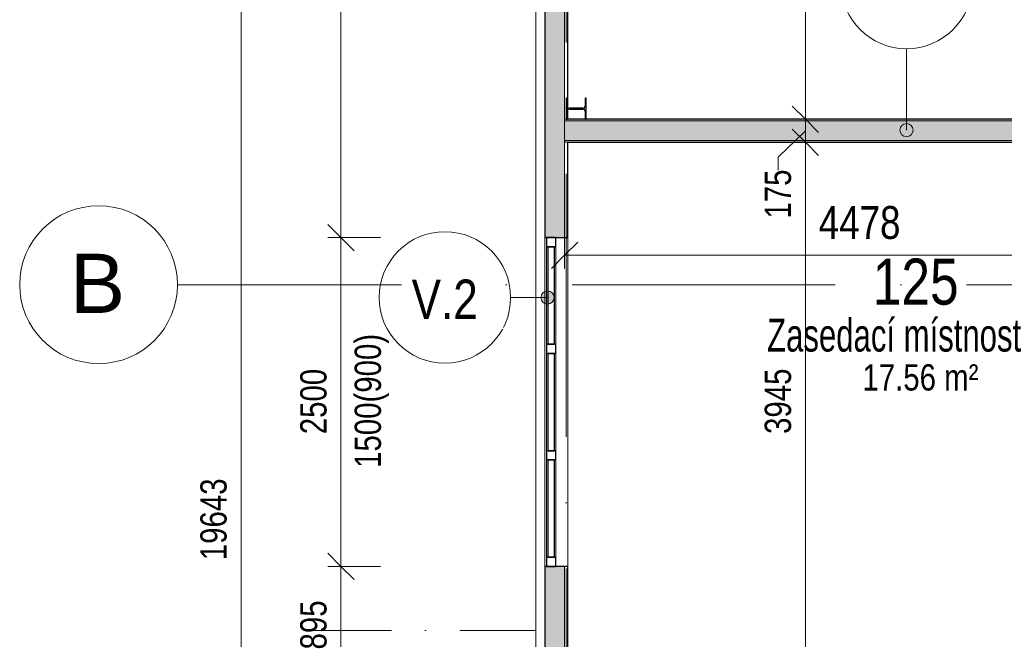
# Model space of a CAD drawing. Header units: millimetres. Extents: x 157133 to 260102, y -21587 to 34582.
# Tile 5 of 65: x 157615 to 165101, y 18054 to 22764. Entities that reach past the tile are written whole.
import ezdxf

# ---------------------------------------------------------------- set-up
doc = ezdxf.new("R2010")
doc.units = ezdxf.units.MM
for name, pattern in [('IMPORT-B_CARA_14', [1120, 600, -260, 0, -260]), ('Osa', [2000, 1000, -500, 0, -500]), ('Čerchovaná 20mm', [3000, 2000, -500, 0, -500])]:
    doc.linetypes.add(name, pattern=pattern)
for name, color, linetype, lineweight in [('CA_IMPORTY18', 8, 'Continuous', 9), ('CA_KOTY', 3, 'Continuous', 9), ('CA_KOTY-100', 3, 'Continuous', 9), ('CA_OPLASTE18', 8, 'Continuous', 13), ('CA_OSY', 5, 'Osa', 9), ('CA_POHHRA25', 7, 'Continuous', 13), ('CA_PSVBUB', 3, 'Continuous', 9), ('CA_REZY', 1, 'Continuous', 25), ('CA_SRAFY', 9, 'Continuous', 25), ('CA_TEXT25', 7, 'Continuous', 9), ('CA_TEXT35', 62, 'Continuous', 9)]:
    doc.layers.add(name, color=color, linetype=linetype, lineweight=lineweight)
doc.styles.add('Arial_2', font='arial.ttf', dxfattribs={"height": 450})
doc.styles.add('Arial_3', font='arial.ttf', dxfattribs={"width": 0.8, "height": 250})
doc.styles.add('Arial_4', font='arial.ttf', dxfattribs={"width": 0.8, "height": 200})
doc.styles.add('Arial_5', font='arial.ttf', dxfattribs={"width": 0.8, "height": 350})
doc.styles.add('Arial_6', font='arial.ttf', dxfattribs={"width": 0.8, "height": 300})
doc.dimstyles.new('HP_Přímá_-_2_5_mm_Ariel', dxfattribs={"dimscale": 304.8, "dimtxt": 255.06485, "dimasz": 0.656168, "dimexe": 0.328084, "dimexo": 0.0625, "dimgap": 0.164042, "dimtad": 1, "dimdec": 0, "dimzin": 0, "dimdsep": 46, "dimtxsty": 'Arial_3', "dimblk1": 'OBLIQUE', "dimblk2": 'OBLIQUE', "dimsah": 1, "dimcen": 0.09, "dimazin": 0, "dimtfac": 1, "dimtdec": 4, "dimtix": 1, "dimtmove": 0, "dimatfit": 3, "dimfxl": 2.296588, "dimfxlon": 1, "dimtvp": 1, "dimtfill": 1, "dimtolj": 1, "dimtzin": 0, "dimarcsym": 2})
doc.dimstyles.new('HP_Přímá_-_2_mm_Ariel_1-100_1', dxfattribs={"dimscale": 304.8, "dimtxt": 204.05188, "dimasz": 0.656168, "dimexe": 0.328084, "dimexo": 0.0625, "dimgap": 0.164042, "dimtad": 1, "dimdec": 0, "dimzin": 0, "dimdsep": 46, "dimtxsty": 'Arial_4', "dimblk1": 'OBLIQUE', "dimblk2": 'OBLIQUE', "dimsah": 1, "dimcen": 0.09, "dimazin": 0, "dimtfac": 1, "dimtdec": 4, "dimtix": 1, "dimtmove": 0, "dimatfit": 3, "dimfxl": 0.984252, "dimfxlon": 1, "dimtvp": 1, "dimtolj": 1, "dimtzin": 0, "dimarcsym": 2})
doc.dimstyles.new('HP_Přímá_-_2_mm_Ariel_1-100_vnitřní', dxfattribs={"dimscale": 304.8, "dimtxt": 204.05188, "dimasz": 0.656168, "dimexe": 0, "dimexo": 0.0625, "dimgap": 0.164042, "dimtad": 1, "dimdec": 0, "dimzin": 0, "dimdsep": 46, "dimtxsty": 'Arial_4', "dimblk1": 'OBLIQUE', "dimblk2": 'OBLIQUE', "dimsah": 1, "dimcen": 0.09, "dimazin": 0, "dimtfac": 1, "dimtdec": 4, "dimtix": 1, "dimtmove": 1, "dimatfit": 3, "dimfxl": 0, "dimfxlon": 1, "dimtvp": 1, "dimtolj": 1, "dimtzin": 0, "dimarcsym": 2})
doc.dimstyles.new('HP_Přímá_-_2_mm_Ariel_1-100_vnitřní_1', dxfattribs={"dimscale": 304.8, "dimtxt": 204.05188, "dimasz": 0.656168, "dimexe": 0, "dimexo": 0.0625, "dimgap": 0.164042, "dimtad": 1, "dimdec": 0, "dimzin": 0, "dimdsep": 46, "dimtxsty": 'Arial_4', "dimblk1": 'OBLIQUE', "dimblk2": 'OBLIQUE', "dimsah": 1, "dimcen": 0.09, "dimazin": 0, "dimtfac": 1, "dimtdec": 4, "dimtix": 1, "dimtmove": 0, "dimatfit": 3, "dimfxl": 0, "dimfxlon": 1, "dimtvp": 1, "dimtolj": 1, "dimtzin": 0, "dimarcsym": 2})
pattern_1 = [(45, (0, 0), (-143.6841, 143.6841), []), (45, (95.79, 0), (-143.6841, 143.6841), [3.353, -98.247]), (45, (191.58, 0), (-143.6841, 143.6841), [3.353, -98.247])]

# ---------------------------------------------------------------- blocks, each defined once
blk = doc.blocks.new('Systémový panel - Panel prosklený_ 50mm-2432688-PŮDORYS _8_000 _ vestavek V7')
at = {"layer": 'CA_OPLASTE18', "lineweight": 25}
for p, q in [((370, 60), (-370, 60)), ((-370, 60), (-370, 10)), ((-370, 10), (370, 10)), ((370, 10), (370, 60))]:
    blk.add_line(p, q, dxfattribs=at)
blk = doc.blocks.new('Obdélníková příčel - 70_70mm-2430907-PŮDORYS _8_000 _ vestavek V7')
at = {"layer": 'CA_POHHRA25'}
for p, q in [((161620, 16022.4), (161620, 15282.4)), ((161690, 15282.4), (161690, 16022.4))]:
    blk.add_line(p, q, dxfattribs=at)
blk = doc.blocks.new('Obdélníková příčel - 70_70mm-2417866-PŮDORYS _8_000 _ vestavek V7')
at = {"layer": 'CA_POHHRA25', "lineweight": 25}
for p, q in [((-70, 0), (0, 0)), ((-70, -70), (-70, 0)), ((0, 0), (0, -70)), ((0, -70), (-70, -70))]:
    blk.add_line(p, q, dxfattribs=at)
blk = doc.blocks.new('Obdélníková příčel - 70_70mm-2417867-PŮDORYS _8_000 _ vestavek V7')
at = {"layer": 'CA_POHHRA25', "lineweight": 25}
for p, q in [((-70, 0), (-70, -70)), ((0, 0), (-70, 0)), ((0, -70), (0, 0)), ((-70, -70), (0, -70))]:
    blk.add_line(p, q, dxfattribs=at)
blk = doc.blocks.new('Obdélníková příčel - 70_70mm-2417864-PŮDORYS _8_000 _ vestavek V7')
at = {"layer": 'CA_POHHRA25', "lineweight": 25}
for p, q in [((-35, 0), (35, 0)), ((-35, -70), (-35, 0)), ((35, 0), (35, -70)), ((35, -70), (-35, -70))]:
    blk.add_line(p, q, dxfattribs=at)
blk = doc.blocks.new('ocelová kce final - 11542_003_OK-HALA_TaO-2_ET_AciS_2025-05-29_upr_dwg-2597525-PŮDORYS _8_000 _ vestavek V7')
at = {"layer": 'CA_IMPORTY18', "color": 57, "linetype": 'IMPORT-B_CARA_14'}
blk.add_line((159840.7, 18120), (161540, 18120), dxfattribs=at)
at = {"layer": 'CA_REZY'}
for p, q in [((161779, 22168), (161770, 22168)), ((161770, 22168), (161770, 22008)), ((161779, 22106), (161779, 22168)), ((161922, 22168), (161913, 22168)), ((161913, 22168), (161913, 22106)), ((161922, 22008), (161922, 22168)), ((161898, 22091), (161794, 22091)), ((161779, 22008), (161779, 22070)), ((161794, 22085), (161898, 22085)), ((161913, 22070), (161913, 22008)), ((161770, 22008), (161779, 22008)), ((161913, 22008), (161922, 22008))]:
    blk.add_line(p, q, dxfattribs=at)
for centre, start, end in [((161794, 22106), 180, 270), ((161898, 22106), 270, 0), ((161794, 22070), 90, 180), ((161898, 22070), 0, 90)]:
    blk.add_arc(centre, 15, start, end, dxfattribs=at)
blk = doc.blocks.new('ocelová kce final - ocelová kce final-2597615-PŮDORYS _8_000 _ vestavek V7')
blk.add_blockref('ocelová kce final - 11542_003_OK-HALA_TaO-2_ET_AciS_2025-05-29_upr_dwg-2597525-PŮDORYS _8_000 _ vestavek V7', (0, 0))
blk = doc.blocks.new('Osnova - Bublina osnovy 12mm-4850-PŮDORYS _8_000 _ vestavek V7')
at = {"layer": 'CA_TEXT35'}
blk.add_circle((0, 0), 6, dxfattribs=at)
blk = doc.blocks.new('DIMBLOCK15-PŮDORYS _8_000 _ vestavek V7')
at = {"layer": 'CA_KOTY-100'}
for p, q in [((163589, 28607.5), (163489, 28707.5)), ((163589, 28607.5), (163589, 22007.3)), ((163589, 28607.5), (163689, 28507.5)), ((163589, 28607.5), (163589, 28607.5)), ((163589, 28607.5), (163589, 28607.5)), ((163589, 22007.3), (163489, 22107.3)), ((163589, 22007.3), (163689, 21907.3)), ((163589, 22007.3), (163589, 22007.3)), ((163589, 22007.3), (163589, 22007.3))]:
    blk.add_line(p, q, dxfattribs=at)
at = {"layer": 'CA_KOTY-100', "color": 0, "insert": (163279.4, 25062.5), "char_height": 200, "width": 587.669, "attachment_point": 1, "rotation": 90, "line_spacing_factor": 0.941778, "style": 'Arial_4'}
blk.add_mtext('6600', dxfattribs=at)
blk = doc.blocks.new('_Oblique')
at = {"color": 0, "linetype": 'ByBlock', "lineweight": -2}
blk.add_line((-0.5, -0.5), (0.5, 0.5), dxfattribs=at)
blk = doc.blocks.new('DIMBLOCK16-PŮDORYS _8_000 _ vestavek V7')
at = {"layer": 'CA_KOTY-100'}
for p, q in [((163589, 22007.3), (163489, 22107.3)), ((163589, 22007.3), (163589, 21832.3)), ((163589, 22007.3), (163689, 21907.3)), ((163589, 22007.3), (163589, 22007.3)), ((163589, 22007.3), (163589, 22007.3)), ((163382.1, 21719.9), (163589, 21919.8)), ((163589, 21832.3), (163489, 21932.3)), ((163589, 21832.3), (163689, 21732.3)), ((163589, 21832.3), (163589, 21832.3)), ((163589, 21832.3), (163589, 21832.3)), ((163382.1, 21619.9), (163382.1, 21719.9))]:
    blk.add_line(p, q, dxfattribs=at)
at = {"layer": 'CA_KOTY-100', "color": 0, "insert": (163279.4, 21252.6), "char_height": 200, "width": 440.752, "attachment_point": 1, "rotation": 90, "line_spacing_factor": 0.941778, "style": 'Arial_4'}
blk.add_mtext('175', dxfattribs=at)
blk = doc.blocks.new('DIMBLOCK17-PŮDORYS _8_000 _ vestavek V7')
at = {"layer": 'CA_KOTY-100'}
for p, q in [((163589, 21832.3), (163489, 21932.3)), ((163589, 21832.3), (163589, 17887.4)), ((163589, 21832.3), (163689, 21732.3)), ((163589, 21832.3), (163589, 21832.3)), ((163589, 21832.3), (163589, 21832.3)), ((163589, 17887.4), (163489, 17987.4)), ((163589, 17887.4), (163689, 17787.4)), ((163589, 17887.4), (163589, 17887.4)), ((163589, 17887.4), (163589, 17887.4))]:
    blk.add_line(p, q, dxfattribs=at)
at = {"layer": 'CA_KOTY-100', "color": 0, "insert": (163279.4, 19615), "char_height": 200, "width": 587.669, "attachment_point": 1, "rotation": 90, "line_spacing_factor": 0.941778, "style": 'Arial_4'}
blk.add_mtext('3945', dxfattribs=at)
blk = doc.blocks.new('HP_Popisek stěny - HP_Popisek stěny-1417901-PŮDORYS _8_000 _ vestavek V7')
at = {"layer": 'CA_PSVBUB'}
blk.add_circle((0, 0), 5, dxfattribs=at)
blk = doc.blocks.new('DIMBLOCK25-PŮDORYS _8_000 _ vestavek V7')
at = {"layer": 'CA_KOTY-100'}
for p, q in [((161757.5, 20973), (161757.5, 21673)), ((166235.1, 20973), (166235.1, 21673)), ((161757.5, 20973), (161857.5, 21073)), ((166235.1, 20973), (166335.1, 21073)), ((161757.5, 20973), (161657.5, 20873)), ((161757.5, 20973), (166235.1, 20973)), ((161757.5, 20973), (161757.5, 20873)), ((166235.1, 20973), (166135.1, 20873)), ((166235.1, 20973), (166235.1, 20873))]:
    blk.add_line(p, q, dxfattribs=at)
at = {"layer": 'CA_KOTY-100', "color": 0, "insert": (163690.2, 21347.6), "char_height": 250, "width": 734.587, "attachment_point": 1, "line_spacing_factor": 0.941778, "style": 'Arial_3', "bg_fill": 3, "box_fill_scale": 1.25, "bg_fill_color": 256, "bg_fill_true_color": 13158600, "bg_fill_transparency": 0}
blk.add_mtext('4478', dxfattribs=at)
blk = doc.blocks.new('DIMBLOCK41-PŮDORYS _8_000 _ vestavek V7')
at = {"layer": 'CA_KOTY-100'}
for p, q in [((160057.3, 18607.6), (159957.3, 18707.6)), ((160057.3, 18607.6), (159957.3, 18607.6)), ((160057.3, 17712.4), (160057.3, 18607.6)), ((160057.3, 18607.6), (160157.3, 18507.6)), ((160057.3, 18607.6), (160357.3, 18607.6)), ((160057.3, 17712.4), (159957.3, 17812.4)), ((160057.3, 17712.4), (159957.3, 17712.4)), ((160057.3, 17712.4), (160157.3, 17612.4)), ((160057.3, 17712.4), (160357.3, 17712.4))]:
    blk.add_line(p, q, dxfattribs=at)
at = {"layer": 'CA_KOTY-100', "color": 0, "insert": (159747.7, 17976.4), "char_height": 200, "width": 440.752, "attachment_point": 1, "rotation": 90, "line_spacing_factor": 0.941778, "style": 'Arial_4'}
blk.add_mtext('895', dxfattribs=at)
blk = doc.blocks.new('DIMBLOCK42-PŮDORYS _8_000 _ vestavek V7')
at = {"layer": 'CA_KOTY-100'}
for p, q in [((160057.3, 21107.6), (159957.3, 21207.6)), ((160057.3, 21107.6), (159957.3, 21107.6)), ((160057.3, 18607.6), (160057.3, 21107.6)), ((160057.3, 21107.6), (160157.3, 21007.6)), ((160057.3, 21107.6), (160357.3, 21107.6)), ((160057.3, 18607.6), (159957.3, 18707.6)), ((160057.3, 18607.6), (159957.3, 18607.6)), ((160057.3, 18607.6), (160157.3, 18507.6)), ((160057.3, 18607.6), (160357.3, 18607.6))]:
    blk.add_line(p, q, dxfattribs=at)
at = {"layer": 'CA_KOTY-100', "color": 0, "char_height": 200, "attachment_point": 1, "rotation": 90, "line_spacing_factor": 0.941778, "style": 'Arial_4'}
for s, insert, width in [('1500(900)', (160161.6, 19356.9), 1201.709), ('2500', (159747.7, 19612.8), 587.669)]:
    blk.add_mtext(s, dxfattribs=dict(at, insert=insert, width=width))
blk = doc.blocks.new('DIMBLOCK43-PŮDORYS _8_000 _ vestavek V7')
at = {"layer": 'CA_KOTY-100'}
for p, q in [((160057.3, 28782.5), (159957.3, 28882.5)), ((160057.3, 28782.5), (159957.3, 28782.5)), ((160057.3, 21107.6), (160057.3, 28782.5)), ((160057.3, 28782.5), (160157.3, 28682.5)), ((160057.3, 28782.5), (160357.3, 28782.5)), ((160057.3, 21107.6), (159957.3, 21207.6)), ((160057.3, 21107.6), (159957.3, 21107.6)), ((160057.3, 21107.6), (160157.3, 21007.6)), ((160057.3, 21107.6), (160357.3, 21107.6))]:
    blk.add_line(p, q, dxfattribs=at)
at = {"layer": 'CA_KOTY-100', "color": 0, "insert": (159747.7, 24700.2), "char_height": 200, "width": 587.669, "attachment_point": 1, "rotation": 90, "line_spacing_factor": 0.941778, "style": 'Arial_4'}
blk.add_mtext('7675', dxfattribs=at)
blk = doc.blocks.new('DIMBLOCK48-PŮDORYS _8_000 _ vestavek V7')
at = {"layer": 'CA_KOTY-100'}
for p, q in [((159297.7, 28782.5), (159197.7, 28882.5)), ((159297.7, 28782.5), (159197.7, 28782.5)), ((159297.7, 9139.9), (159297.7, 28782.5)), ((159297.7, 28782.5), (159397.7, 28682.5)), ((159297.7, 28782.5), (159597.7, 28782.5)), ((159297.7, 9139.9), (159197.7, 9239.9)), ((159297.7, 9139.9), (159197.7, 9139.9)), ((159297.7, 9139.9), (159397.7, 9039.9)), ((159297.7, 9139.9), (159597.7, 9139.9))]:
    blk.add_line(p, q, dxfattribs=at)
at = {"layer": 'CA_KOTY-100', "color": 0, "insert": (158988.1, 18655.1), "char_height": 200, "width": 734.587, "attachment_point": 1, "rotation": 90, "line_spacing_factor": 0.941778, "style": 'Arial_4'}
blk.add_mtext('19643', dxfattribs=at)

msp = doc.modelspace()

# ---------------------------------------------------------------- hatches: boundary and pattern name
at = {"layer": 'CA_PSVBUB'}
h = msp.add_hatch(color=256, dxfattribs=at)
edge = h.paths.add_edge_path()
edge.add_arc((164357.9, 21925.3), 50, 0, 360)
h = msp.add_hatch(color=256, dxfattribs=at)
edge = h.paths.add_edge_path()
edge.add_arc((161627.6, 20652.7), 50, 0, 360)
at = {"layer": 'CA_SRAFY', "lineweight": 9}
h = msp.add_hatch(dxfattribs=at)
h.set_pattern_fill('FP_5', color=256, angle=-198.43, style=0, pattern_type=2)
h.set_pattern_definition([(251.57, (161777.42, 20906.891), (0.003194, -40.642541), [6.096, -283.058, 32.106, 0]), (108.43, (161777.42, 20896.731), (-0.003194, -40.642541), [6.096, -283.058, 31.648, 0]), (198.43, (161777.42, 20906.891), (101.608582, 20.312969), [96.368, -224.892]), (161.57, (161777.42, 20896.731), (-101.608582, 20.312969), [96.368, -224.892])])
h.paths.add_polyline_path([(161724.9, 12929.4), (161757.5, 12971.1), (161757.5, 15212.4), (161607.5, 15212.4), (161607.5, 13021.1), (161722.6, 12931.2)])
h.paths.add_polyline_path([(161688.7, 17712.4), (161757.5, 17712.4), (161757.5, 18607.6), (161607.5, 18607.6), (161607.5, 17712.4)])
h.paths.add_polyline_path([(161607.5, 21107.6), (161757.5, 21107.6), (161757.5, 28782.5), (161607.5, 28782.5), (161607.5, 21146.4)])
h = msp.add_hatch(dxfattribs=at)
h.set_pattern_fill('FP_2', color=256, style=0, pattern_type=2)
h.set_pattern_definition(pattern_1)
h.paths.add_polyline_path([(173701, 21994.8), (173757.5, 21994.8), (173757.5, 22007.3), (161757.5, 22007.3), (161757.5, 21994.8), (173639.4, 21994.8)])
h = msp.add_hatch(dxfattribs=at)
h.set_pattern_fill('FP_3', color=256, style=0, pattern_type=2)
h.set_pattern_definition([(135, (0, 0), (-141.42136, -141.42136), []), (135, (94.28, 0), (-141.42136, -141.42136), [3.353, -96.647]), (135, (188.56, 0), (-141.42136, -141.42136), [3.353, -96.647])])
h.paths.add_polyline_path([(173516.2, 21844.8), (173757.5, 21844.8), (173757.5, 21994.8), (161757.5, 21994.8), (161757.5, 21844.8), (173393, 21844.8)])
h = msp.add_hatch(dxfattribs=at)
h.set_pattern_fill('FP_2', color=256, style=0, pattern_type=2)
h.set_pattern_definition(pattern_1)
h.paths.add_polyline_path([(173757.5, 21832.3), (173757.5, 21844.8), (161757.5, 21844.8), (161757.5, 21832.3), (173701, 21832.3)])

# ---------------------------------------------------------------- linework, layer by layer
at = {"layer": 'CA_OSY', "linetype": 'Čerchovaná 20mm'}
for p, q in [((161770, 4591.5), (161770, 33382.5)), ((158814.6, 20749.9), (178168.3, 20749.9))]:
    msp.add_line(p, q, dxfattribs=at)
at = {"layer": 'CA_POHHRA25'}
for p, q in [((161540, 12940), (161540, 28850)), ((161757.5, 28632.5), (161757.5, 21107.6)), ((161757.5, 22007.3), (161782.5, 22007.3)), ((173757.5, 21994.8), (161757.5, 21994.8)), ((173757.5, 21844.8), (161757.5, 21844.8)), ((161757.5, 21832.3), (161782.5, 21832.3)), ((161607.5, 18607.6), (161607.5, 21107.6)), ((161782.5, 21107.6), (161782.5, 18607.6)), ((161757.5, 18607.6), (161757.5, 17712.4))]:
    msp.add_line(p, q, dxfattribs=at)
at = {"layer": 'CA_PSVBUB'}
for p, q in [((164357.9, 21925.3), (164357.9, 22543.1)), ((161627.6, 20652.7), (161347.7, 20652.7))]:
    msp.add_line(p, q, dxfattribs=at)
for centre in [(164357.9, 21925.3), (161627.6, 20652.7)]:
    msp.add_circle(centre, 50, dxfattribs=at)
at = {"layer": 'CA_REZY'}
for p, q in [((161607.5, 28782.5), (161607.5, 21107.6)), ((161782.5, 22007.3), (161782.5, 28607.5)), ((173757.5, 22007.3), (161782.5, 22007.3)), ((161782.5, 21832.3), (166235.1, 21832.3)), ((161782.5, 21107.6), (161782.5, 21832.3)), ((161607.5, 21107.6), (161782.5, 21107.6)), ((161782.5, 18607.6), (161607.5, 18607.6)), ((161607.5, 18607.6), (161607.5, 17712.4)), ((161782.5, 17712.4), (161782.5, 18607.6))]:
    msp.add_line(p, q, dxfattribs=at)

# ---------------------------------------------------------------- block references
at = {"layer": 'CA_IMPORTY18', "color": 57}
msp.add_blockref('ocelová kce final - ocelová kce final-2597615-PŮDORYS _8_000 _ vestavek V7', (0, 0), dxfattribs=at)
at = {"layer": 'CA_OPLASTE18', "rotation": 90}
for p in [(161690, 20667.6), (161690, 19857.6), (161690, 19047.6)]:
    msp.add_blockref('Systémový panel - Panel prosklený_ 50mm-2432688-PŮDORYS _8_000 _ vestavek V7', p, dxfattribs=at)
at = {"layer": 'CA_POHHRA25', "extrusion": (0, 0, -1), "rotation": 90}
for name, p in [('Obdélníková příčel - 70_70mm-2417866-PŮDORYS _8_000 _ vestavek V7', (-161690, 21107.6)), ('Obdélníková příčel - 70_70mm-2417864-PŮDORYS _8_000 _ vestavek V7', (-161690, 20262.6)), ('Obdélníková příčel - 70_70mm-2417864-PŮDORYS _8_000 _ vestavek V7', (-161690, 19452.6))]:
    msp.add_blockref(name, p, dxfattribs=at)
at = {"layer": 'CA_POHHRA25'}
for p in [(0, 5015.2), (0, 4205.2), (0, 3395.2)]:
    msp.add_blockref('Obdélníková příčel - 70_70mm-2430907-PŮDORYS _8_000 _ vestavek V7', p, dxfattribs=at)
at = {"layer": 'CA_POHHRA25', "rotation": 270}
msp.add_blockref('Obdélníková příčel - 70_70mm-2417867-PŮDORYS _8_000 _ vestavek V7', (161690, 18607.6), dxfattribs=at)
at = {"layer": 'CA_PSVBUB', "xscale": 99.99999999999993, "yscale": 99.99999999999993, "zscale": 99.99999999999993}
for p in [(164357.9, 23043.1), (160847.7, 20652.7)]:
    msp.add_blockref('HP_Popisek stěny - HP_Popisek stěny-1417901-PŮDORYS _8_000 _ vestavek V7', p, dxfattribs=at)
at = {"layer": 'CA_TEXT35', "xscale": 99.99999999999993, "yscale": 99.99999999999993, "zscale": 99.99999999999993, "rotation": 269.9999999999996}
msp.add_blockref('Osnova - Bublina osnovy 12mm-4850-PŮDORYS _8_000 _ vestavek V7', (158214.6, 20749.9), dxfattribs=at)

# ---------------------------------------------------------------- texts
at = {"layer": 'CA_TEXT25', "insert": (164101.4, 20948.1), "char_height": 350, "width": 808.101, "attachment_point": 1, "style": 'Arial_5'}
msp.add_mtext('125', dxfattribs=at)

# ---------------------------------------------------------------- dimensions: what is measured, and where the dimension line sits
at = {"layer": 'CA_KOTY'}
for base, p1, p2, dimstyle, override, picture, middle in [((159297.7, 28782.5), (159597.7, 9139.9), (159597.7, 28782.5), 'HP_Přímá_-_2_mm_Ariel_1-100_1', {"dimpost": '<>', "dimfxl": 19642.616223}, 'DIMBLOCK48-PŮDORYS _8_000 _ vestavek V7', (159145.5, 18961.2)), ((160057.3, 28782.5), (160357.3, 21107.6), (160357.3, 28782.5), 'HP_Přímá_-_2_mm_Ariel_1-100_1', {"dimpost": '<>', "dimfxl": 7674.881417}, 'DIMBLOCK43-PŮDORYS _8_000 _ vestavek V7', (159905.2, 24945.1)), ((163589, 22007.3), (163589, 28607.5), (163589, 22007.3), 'HP_Přímá_-_2_mm_Ariel_1-100_vnitřní_1', {"dimpost": '<>', "dimfxl": 6600.231242}, 'DIMBLOCK15-PŮDORYS _8_000 _ vestavek V7', (163436.9, 25307.4)), ((163589, 17887.4), (163589, 21832.3), (163589, 17887.4), 'HP_Přímá_-_2_mm_Ariel_1-100_vnitřní_1', {"dimpost": '<>', "dimfxl": 3944.884981}, 'DIMBLOCK17-PŮDORYS _8_000 _ vestavek V7', (163436.8, 19859.8)), ((160057.3, 18607.6), (160357.3, 17712.4), (160357.3, 18607.6), 'HP_Přímá_-_2_mm_Ariel_1-100_1', {"dimpost": '<>', "dimfxl": 895.234806}, 'DIMBLOCK41-PŮDORYS _8_000 _ vestavek V7', (159905.2, 18160))]:
    dim = msp.add_linear_dim(base=base, p1=p1, p2=p2, angle=90, dimstyle=dimstyle, override=override, dxfattribs=at)
    dim.commit()
    dim.dimension.update_dxf_attribs({"geometry": picture, "text_midpoint": middle})
dim = msp.add_linear_dim(base=(163589, 21832.3), p1=(163589, 22007.3), p2=(163589, 21832.3), angle=90, dimstyle='HP_Přímá_-_2_mm_Ariel_1-100_vnitřní', override={"dimpost": '<>', "dimfxl": 175}, dxfattribs=at)
dim.commit()
dim.dimension.update_dxf_attribs({"geometry": 'DIMBLOCK16-PŮDORYS _8_000 _ vestavek V7', "text_midpoint": (163412.7, 21473), "dimtype": 160, "text_rotation": 90})
dim = msp.add_linear_dim(base=(160057.3, 21107.6), p1=(160357.3, 18607.6), p2=(160357.3, 21107.6), angle=90, text='<>\\X1500(900)', dimstyle='HP_Přímá_-_2_mm_Ariel_1-100_1', override={"dimpost": '<>', "dimfxl": 2500}, dxfattribs=at)
dim.commit()
dim.dimension.update_dxf_attribs({"geometry": 'DIMBLOCK42-PŮDORYS _8_000 _ vestavek V7', "text_midpoint": (160057.3, 19857.6)})

# ---------------------------------------------------------------- next in the draw order: texts
at = {"layer": 'CA_PSVBUB', "insert": (160594.5, 20788.7), "char_height": 300, "width": 622.109, "attachment_point": 1, "style": 'Arial_6', "bg_fill": 3, "box_fill_scale": 1.25, "bg_fill_color": 256, "bg_fill_true_color": 13158600, "bg_fill_transparency": 0}
msp.add_mtext('V.2', dxfattribs=at)
at = {"layer": 'CA_TEXT25', "insert": (164022.4, 20145), "char_height": 200, "width": 1090.295, "attachment_point": 1, "style": 'Arial_4', "bg_fill": 3, "box_fill_scale": 1.25, "bg_fill_color": 256, "bg_fill_true_color": 13158600, "bg_fill_transparency": 0}
msp.add_mtext('17.56 m²', dxfattribs=at)
at = {"layer": 'CA_TEXT35', "insert": (157997, 20985.1), "char_height": 450, "width": 513.08, "attachment_point": 1, "style": 'Arial_2', "bg_fill": 3, "box_fill_scale": 1.25, "bg_fill_color": 256, "bg_fill_true_color": 13158600, "bg_fill_transparency": 0}
msp.add_mtext('\\fArial|b0|i0|c238|p34|;B', dxfattribs=at)

# ---------------------------------------------------------------- next in the draw order: dimensions: what is measured, and where the dimension line sits
at = {"layer": 'CA_KOTY'}
dim = msp.add_linear_dim(base=(166235.1, 20973), p1=(161757.5, 21673), p2=(166235.1, 21673), dimstyle='HP_Přímá_-_2_5_mm_Ariel', override={"dimpost": '<>', "dimfxl": 4477.570808}, dxfattribs=at)
dim.commit()
dim.dimension.update_dxf_attribs({"geometry": 'DIMBLOCK25-PŮDORYS _8_000 _ vestavek V7', "text_midpoint": (163996.3, 21150.7)})

# ---------------------------------------------------------------- next in the draw order: texts
at = {"layer": 'CA_TEXT25', "insert": (163296.4, 20491.3), "char_height": 250, "width": 2777.045, "attachment_point": 1, "style": 'Arial_3'}
msp.add_mtext('Zasedací místnost', dxfattribs=at)

doc.saveas('drawing.dxf')
